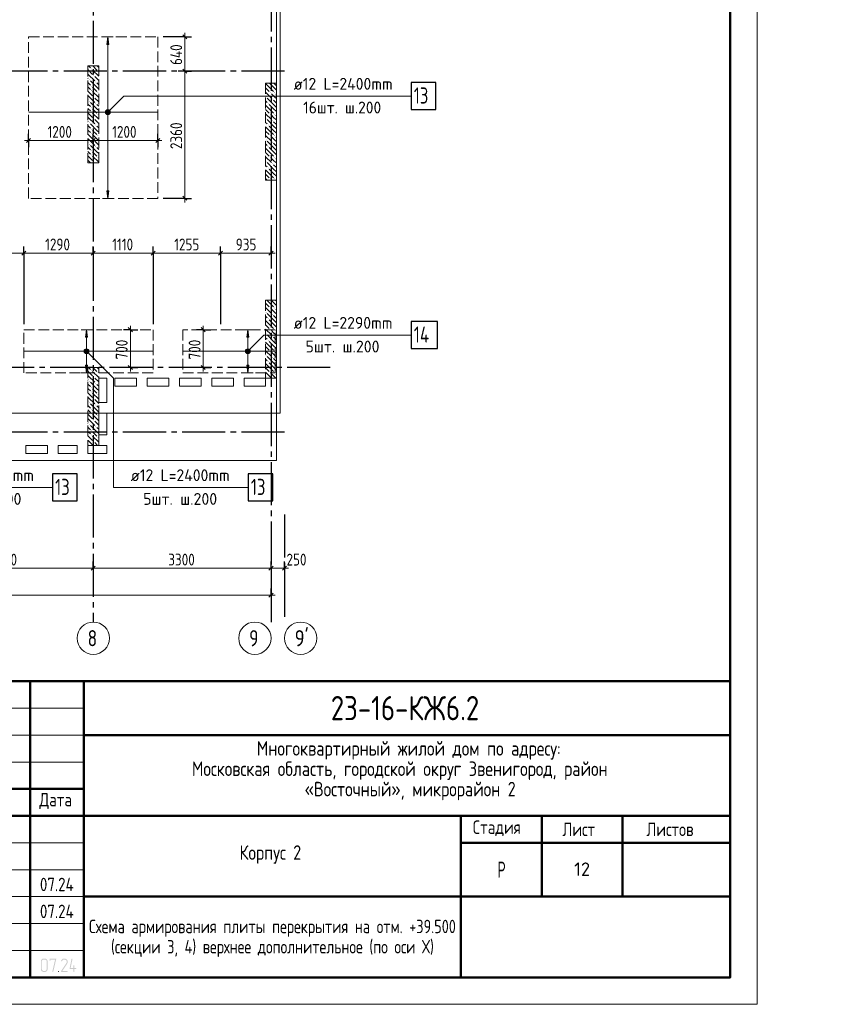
# Model space of a CAD drawing. Header units: millimetres. Extents: x 0 to 43617, y 0 to 59400.
# Tile 13 of 23: x 28308 to 43617, y 0 to 18288. Entities that reach past the tile are written whole.
import ezdxf

# ---------------------------------------------------------------- set-up
doc = ezdxf.new("R2010")
doc.units = ezdxf.units.MM
doc.linetypes.add('______2', pattern=[270, 200, -70])
doc.linetypes.add('______5', pattern=[1100, 800, -100, 100, -100])
for name, color, linetype, lineweight in [('Standard', 7, 'Continuous', 25), ('ДОП Верх по Х', 7, 'Continuous', 25), ('ЖБ Перекрытие верхний уровень', 7, 'Continuous', 35), ('ЖБ Пилон', 7, 'Continuous', 35), ('Оси', 40, '______5', 18), ('Позиционная метка номер позиции', 7, 'Continuous', 13), ('Примечания', 7, 'Continuous', 25)]:
    doc.layers.add(name, color=color, linetype=linetype, lineweight=lineweight)
doc.styles.add('GOST 2.304-81', font='txt')
doc.styles.add('ISOCPEUR', font='txt')

msp = doc.modelspace()

# ---------------------------------------------------------------- hatches: boundary and pattern name
at = {"layer": 'Standard', "linetype": 'Continuous', "lineweight": 25, "transparency": 33554687}
h = msp.add_hatch(color=7, dxfattribs=at)
h.paths.add_polyline_path([(28825, 655), (28825, 652), (28825, 649), (28825, 647), (28824, 644), (28824, 641), (28823, 639), (28822, 637), (28821, 634), (28820, 632), (28819, 630), (28818, 627), (28816, 625), (28815, 623), (28813, 621), (28812, 619), (28810, 617), (28808, 615), (28806, 613), (28804, 612), (28801, 610), (28799, 609), (28797, 607), (28795, 606), (28792, 605), (28790, 604), (28788, 603), (28785, 603), (28782, 602), (28780, 602), (28777, 602), (28775, 601), (28772, 601), (28754, 601), (28751, 601), (28749, 602), (28746, 602), (28744, 602), (28742, 603), (28739, 603), (28737, 604), (28735, 605), (28732, 606), (28730, 607), (28728, 609), (28726, 610), (28723, 611), (28721, 613), (28719, 615), (28717, 617), (28715, 619), (28713, 621), (28711, 623), (28710, 625), (28708, 627), (28707, 629), (28706, 632), (28705, 634), (28704, 636), (28703, 639), (28702, 641), (28702, 644), (28701, 646), (28701, 649), (28701, 652), (28701, 655), (28701, 797), (28701, 799), (28701, 802), (28701, 805), (28702, 807), (28702, 810), (28703, 812), (28704, 814), (28705, 817), (28706, 819), (28707, 821), (28708, 823), (28709, 826), (28711, 828), (28713, 830), (28714, 832), (28716, 834), (28718, 836), (28720, 838), (28722, 839), (28724, 841), (28727, 842), (28729, 844), (28731, 845), (28733, 846), (28736, 847), (28738, 848), (28741, 848), (28743, 849), (28746, 849), (28749, 850), (28751, 850), (28754, 850), (28772, 850), (28775, 850), (28777, 850), (28780, 849), (28782, 849), (28785, 849), (28787, 848), (28790, 847), (28792, 846), (28794, 845), (28797, 844), (28799, 843), (28801, 841), (28803, 840), (28805, 838), (28807, 836), (28809, 834), (28811, 833), (28813, 830), (28815, 828), (28816, 826), (28818, 824), (28819, 822), (28820, 820), (28821, 817), (28822, 815), (28823, 812), (28824, 810), (28824, 807), (28825, 805), (28825, 802), (28825, 799), (28825, 797)], flags=16)
h.paths.add_polyline_path([(28808, 655), (28808, 797), (28808, 800), (28807, 804), (28806, 807), (28805, 810), (28804, 813), (28802, 816), (28800, 819), (28797, 822), (28794, 824), (28792, 826), (28789, 828), (28785, 830), (28782, 831), (28779, 832), (28775, 832), (28772, 832), (28754, 832), (28750, 832), (28747, 832), (28744, 831), (28740, 830), (28737, 828), (28734, 826), (28731, 824), (28729, 822), (28726, 819), (28724, 816), (28722, 814), (28721, 810), (28720, 807), (28719, 804), (28718, 800), (28718, 797), (28718, 655), (28718, 651), (28719, 648), (28720, 644), (28721, 641), (28723, 638), (28725, 635), (28727, 632), (28729, 630), (28732, 627), (28735, 625), (28738, 623), (28741, 622), (28744, 620), (28747, 620), (28751, 619), (28754, 619), (28772, 619), (28775, 619), (28779, 620), (28782, 620), (28785, 622), (28788, 623), (28791, 625), (28794, 627), (28797, 629), (28800, 632), (28802, 635), (28804, 637), (28805, 641), (28806, 644), (28807, 647), (28808, 651)])
for points in [[(28985, 839), (28932, 608), (28931, 607), (28931, 606), (28930, 605), (28928, 603), (28923, 601), (28921, 601), (28920, 602), (28918, 602), (28917, 603), (28916, 604), (28915, 605), (28915, 605), (28915, 606), (28914, 607), (28914, 608), (28914, 609), (28914, 610), (28914, 612), (28965, 832), (28878, 832), (28878, 815), (28878, 814), (28878, 813), (28878, 812), (28878, 811), (28877, 810), (28877, 809), (28876, 809), (28876, 808), (28875, 807), (28873, 806), (28871, 806), (28869, 806), (28869, 806), (28868, 806), (28868, 806), (28867, 806), (28866, 807), (28865, 807), (28864, 807), (28863, 808), (28863, 808), (28862, 809), (28862, 810), (28861, 811), (28861, 812), (28861, 813), (28861, 814), (28861, 815), (28861, 841), (28861, 842), (28861, 843), (28861, 844), (28861, 845), (28861, 846), (28862, 847), (28862, 847), (28863, 848), (28863, 848), (28864, 849), (28865, 849), (28866, 849), (28866, 850), (28867, 850), (28868, 850), (28870, 850), (28976, 850), (28978, 850), (28980, 849), (28982, 849), (28983, 848), (28984, 847), (28985, 845), (28985, 844), (28985, 842)], [(29189, 601), (29083, 601), (29081, 601), (29080, 602), (29078, 603), (29076, 604), (29075, 606), (29075, 607), (29074, 609), (29074, 611), (29074, 612), (29074, 613), (29075, 614), (29075, 615), (29173, 763), (29177, 770), (29179, 776), (29180, 779), (29181, 782), (29181, 786), (29181, 789), (29181, 791), (29181, 793), (29181, 795), (29180, 798), (29180, 800), (29179, 802), (29179, 804), (29178, 806), (29177, 807), (29176, 809), (29175, 811), (29173, 813), (29172, 814), (29170, 816), (29169, 818), (29167, 819), (29165, 821), (29163, 822), (29162, 823), (29160, 824), (29158, 826), (29156, 827), (29154, 828), (29152, 828), (29150, 829), (29147, 830), (29145, 831), (29143, 831), (29141, 831), (29139, 832), (29136, 832), (29134, 832), (29131, 832), (29128, 831), (29125, 831), (29122, 830), (29119, 829), (29117, 828), (29114, 827), (29111, 825), (29109, 823), (29106, 821), (29104, 819), (29102, 816), (29099, 813), (29098, 809), (29096, 806), (29094, 802), (29094, 800), (29093, 799), (29092, 798), (29091, 798), (29090, 797), (29089, 797), (29088, 796), (29086, 796), (29084, 796), (29083, 797), (29081, 797), (29080, 798), (29079, 799), (29078, 800), (29078, 800), (29078, 801), (29077, 802), (29077, 803), (29077, 804), (29077, 805), (29077, 808), (29078, 811), (29079, 813), (29080, 816), (29082, 818), (29083, 820), (29084, 823), (29085, 825), (29087, 827), (29088, 829), (29090, 831), (29092, 832), (29093, 834), (29095, 836), (29097, 837), (29099, 839), (29101, 840), (29104, 843), (29108, 845), (29112, 846), (29116, 848), (29120, 849), (29124, 849), (29129, 850), (29133, 850), (29136, 850), (29139, 850), (29143, 849), (29146, 849), (29149, 848), (29151, 848), (29154, 847), (29157, 846), (29160, 845), (29163, 843), (29166, 842), (29168, 840), (29171, 839), (29174, 837), (29176, 835), (29179, 833), (29181, 830), (29184, 828), (29186, 826), (29188, 823), (29190, 820), (29191, 818), (29193, 815), (29194, 813), (29196, 810), (29197, 807), (29198, 804), (29198, 801), (29199, 798), (29199, 795), (29200, 792), (29200, 789), (29200, 784), (29199, 780), (29198, 776), (29197, 772), (29196, 770), (29195, 767), (29195, 765), (29193, 763), (29192, 760), (29191, 758), (29189, 755), (29188, 753), (29099, 619), (29189, 619), (29191, 619), (29192, 618), (29194, 618), (29195, 616), (29196, 615), (29197, 613), (29198, 612), (29198, 610), (29198, 609), (29197, 607), (29197, 606), (29195, 604), (29195, 603), (29194, 603), (29194, 602), (29193, 602), (29192, 602), (29191, 601), (29190, 601)], [(29322, 672), (29349, 672), (29351, 672), (29352, 672), (29354, 671), (29355, 670), (29357, 668), (29357, 667), (29358, 665), (29358, 663), (29358, 662), (29358, 660), (29357, 659), (29356, 657), (29355, 657), (29355, 656), (29354, 656), (29353, 655), (29352, 655), (29351, 655), (29350, 655), (29349, 655), (29322, 655), (29322, 610), (29322, 609), (29322, 608), (29322, 607), (29322, 606), (29321, 605), (29321, 605), (29321, 604), (29320, 603), (29319, 602), (29317, 602), (29316, 601), (29314, 601), (29313, 601), (29312, 601), (29312, 602), (29311, 602), (29310, 602), (29309, 602), (29308, 603), (29307, 603), (29307, 604), (29306, 605), (29306, 605), (29305, 606), (29305, 607), (29305, 608), (29305, 609), (29305, 610), (29305, 655), (29243, 655), (29241, 655), (29239, 655), (29237, 656), (29236, 657), (29235, 658), (29234, 660), (29234, 661), (29234, 663), (29234, 665), (29269, 843), (29270, 845), (29270, 846), (29271, 847), (29272, 848), (29278, 850), (29280, 850), (29281, 849), (29283, 849), (29284, 848), (29285, 847), (29285, 846), (29286, 846), (29286, 845), (29287, 844), (29287, 843), (29287, 842), (29287, 841), (29287, 839), (29253, 672), (29305, 672), (29305, 717), (29305, 718), (29305, 720), (29306, 721), (29307, 723), (29308, 724), (29309, 724), (29310, 725), (29310, 725), (29311, 725), (29312, 726), (29313, 726), (29314, 726), (29315, 726), (29317, 725), (29318, 725), (29320, 723), (29320, 723), (29321, 722), (29321, 721), (29322, 721), (29322, 720), (29322, 719), (29322, 718), (29322, 717)], [(29029, 619), (29031, 619), (29033, 618), (29034, 618), (29035, 616), (29037, 615), (29037, 613), (29038, 612), (29038, 610), (29038, 609), (29038, 607), (29037, 606), (29036, 604), (29035, 603), (29035, 603), (29034, 602), (29033, 602), (29032, 602), (29031, 601), (29030, 601), (29029, 601), (29027, 601), (29026, 602), (29024, 603), (29023, 604), (29022, 605), (29021, 607), (29020, 608), (29020, 610), (29020, 611), (29021, 613), (29022, 614), (29023, 616), (29023, 616), (29024, 617), (29024, 618), (29025, 618), (29026, 619), (29027, 619), (29028, 619)]]:
    msp.add_hatch(color=7, dxfattribs=at).paths.add_polyline_path(points, flags=16)
at = {"layer": 'ДОП Верх по Х', "linetype": 'Continuous', "lineweight": 13, "transparency": 33554687}
for points in [[(29963, 17830), (29943, 17970), (29923, 17830)], [(29905, 16570), (29980, 16570), (29975, 16589)], [(29905, 16570), (29975, 16589), (29911, 16589)], [(29911, 16551), (29980, 16570), (29905, 16570)], [(29911, 16589), (29975, 16589), (29962, 16602)], [(29911, 16589), (29962, 16602), (29924, 16602)], [(29911, 16551), (29975, 16551), (29980, 16570)], [(29924, 16538), (29975, 16551), (29911, 16551)], [(29924, 16602), (29962, 16602), (29943, 16608)], [(29924, 16538), (29962, 16538), (29975, 16551)], [(29962, 16538), (29924, 16538), (29943, 16533)], [(29569, 12390), (29549, 12530), (29529, 12390)], [(32563, 12390), (32543, 12530), (32523, 12390)], [(29512, 12130), (29587, 12130), (29581, 12149)], [(29512, 12130), (29581, 12149), (29517, 12149)], [(29517, 12111), (29587, 12130), (29512, 12130)], [(29517, 12149), (29581, 12149), (29568, 12162)], [(29517, 12149), (29568, 12162), (29530, 12162)], [(29517, 12111), (29581, 12111), (29587, 12130)], [(29530, 12098), (29581, 12111), (29517, 12111)], [(29530, 12162), (29568, 12162), (29549, 12168)], [(29530, 12098), (29568, 12098), (29581, 12111)], [(29568, 12098), (29530, 12098), (29549, 12093)], [(32505, 12130), (32580, 12130), (32575, 12149)], [(32505, 12130), (32575, 12149), (32511, 12149)], [(32511, 12111), (32580, 12130), (32505, 12130)], [(32511, 12149), (32575, 12149), (32562, 12162)], [(32511, 12149), (32562, 12162), (32524, 12162)], [(32511, 12111), (32575, 12111), (32580, 12130)], [(32524, 12098), (32575, 12111), (32511, 12111)], [(32524, 12162), (32562, 12162), (32543, 12168)], [(32524, 12098), (32562, 12098), (32575, 12111)], [(32562, 12098), (32524, 12098), (32543, 12093)]]:
    msp.add_hatch(color=7, dxfattribs=at).paths.add_polyline_path(points)
for points in [[(29963, 15110), (29943, 14970), (29923, 15110)], [(29569, 11870), (29549, 11730), (29529, 11870)], [(32563, 11870), (32543, 11730), (32523, 11870)]]:
    msp.add_hatch(color=7, dxfattribs=at).paths.add_polyline_path(points, flags=16)
at = {"layer": 'ЖБ Пилон', "linetype": 'Continuous', "lineweight": 18, "transparency": 33554687}
for points in [[(29634, 17373), (29641, 17380), (29647, 17373), (29641, 17367)], [(29674, 17253), (29681, 17260), (29687, 17253), (29681, 17247)], [(29754, 17333), (29761, 17340), (29767, 17333), (29761, 17327)], [(29594, 17173), (29601, 17180), (29607, 17173), (29601, 17167)], [(29634, 17053), (29641, 17060), (29647, 17053), (29641, 17047)], [(29714, 17133), (29721, 17140), (29727, 17133), (29721, 17127)], [(29634, 16973), (29641, 16980), (29647, 16973), (29641, 16967)], [(29674, 16853), (29681, 16860), (29687, 16853), (29681, 16847)], [(29754, 16933), (29761, 16940), (29767, 16933), (29761, 16927)], [(32874, 16853), (32881, 16860), (32887, 16853), (32881, 16847)], [(32954, 16933), (32961, 16940), (32967, 16933), (32961, 16927)], [(33034, 16933), (33041, 16940), (33047, 16933), (33041, 16927)], [(29594, 16773), (29601, 16780), (29607, 16773), (29601, 16767)], [(29634, 16653), (29641, 16660), (29647, 16653), (29641, 16647)], [(29714, 16733), (29721, 16740), (29727, 16733), (29721, 16727)], [(32914, 16733), (32921, 16740), (32927, 16733), (32921, 16727)], [(32994, 16813), (33001, 16820), (33007, 16813), (33001, 16807)], [(29634, 16573), (29641, 16580), (29647, 16573), (29641, 16567)], [(29674, 16453), (29681, 16460), (29687, 16453), (29681, 16447)], [(29754, 16533), (29761, 16540), (29767, 16533), (29761, 16527)], [(32874, 16453), (32881, 16460), (32887, 16453), (32881, 16447)], [(32954, 16533), (32961, 16540), (32967, 16533), (32961, 16527)], [(33034, 16533), (33041, 16540), (33047, 16533), (33041, 16527)], [(29594, 16373), (29601, 16380), (29607, 16373), (29601, 16367)], [(29714, 16333), (29721, 16340), (29727, 16333), (29721, 16327)], [(32914, 16333), (32921, 16340), (32927, 16333), (32921, 16327)], [(32994, 16413), (33001, 16420), (33007, 16413), (33001, 16407)], [(29634, 16253), (29641, 16260), (29647, 16253), (29641, 16247)], [(29634, 16173), (29641, 16180), (29647, 16173), (29641, 16167)], [(29754, 16133), (29761, 16140), (29767, 16133), (29761, 16127)], [(32954, 16133), (32961, 16140), (32967, 16133), (32961, 16127)], [(33034, 16133), (33041, 16140), (33047, 16133), (33041, 16127)], [(29594, 15973), (29601, 15980), (29607, 15973), (29601, 15967)], [(29674, 16053), (29681, 16060), (29687, 16053), (29681, 16047)], [(29714, 15933), (29721, 15940), (29727, 15933), (29721, 15927)], [(32874, 16053), (32881, 16060), (32887, 16053), (32881, 16047)], [(32914, 15933), (32921, 15940), (32927, 15933), (32921, 15927)], [(32994, 16013), (33001, 16020), (33007, 16013), (33001, 16007)], [(29634, 15853), (29641, 15860), (29647, 15853), (29641, 15847)], [(29634, 15773), (29641, 15780), (29647, 15773), (29641, 15767)], [(29754, 15733), (29761, 15740), (29767, 15733), (29761, 15727)], [(32954, 15733), (32961, 15740), (32967, 15733), (32961, 15727)], [(33034, 15733), (33041, 15740), (33047, 15733), (33041, 15727)], [(29674, 15653), (29681, 15660), (29687, 15653), (29681, 15647)], [(32874, 15653), (32881, 15660), (32887, 15653), (32881, 15647)], [(32994, 15613), (33001, 15620), (33007, 15613), (33001, 15607)], [(32914, 15533), (32921, 15540), (32927, 15533), (32921, 15527)], [(32954, 15333), (32961, 15340), (32967, 15333), (32961, 15327)], [(33034, 15333), (33041, 15340), (33047, 15333), (33041, 15327)], [(32874, 12853), (32881, 12860), (32887, 12853), (32881, 12847)], [(32954, 12933), (32961, 12940), (32967, 12933), (32961, 12927)], [(32994, 12813), (33001, 12820), (33007, 12813), (33001, 12807)], [(33034, 12933), (33041, 12940), (33047, 12933), (33041, 12927)], [(32914, 12733), (32921, 12740), (32927, 12733), (32921, 12727)], [(32874, 12453), (32881, 12460), (32887, 12453), (32881, 12447)], [(32954, 12533), (32961, 12540), (32967, 12533), (32961, 12527)], [(33034, 12533), (33041, 12540), (33047, 12533), (33041, 12527)], [(32914, 12333), (32921, 12340), (32927, 12333), (32921, 12327)], [(32994, 12413), (33001, 12420), (33007, 12413), (33001, 12407)], [(32954, 12133), (32961, 12140), (32967, 12133), (32961, 12127)], [(33034, 12133), (33041, 12140), (33047, 12133), (33041, 12127)], [(32874, 12053), (32881, 12060), (32887, 12053), (32881, 12047)], [(32914, 11933), (32921, 11940), (32927, 11933), (32921, 11927)], [(32994, 12013), (33001, 12020), (33007, 12013), (33001, 12007)], [(29634, 11773), (29641, 11780), (29647, 11773), (29641, 11767)], [(29754, 11733), (29761, 11740), (29767, 11733), (29761, 11727)], [(32954, 11733), (32961, 11740), (32967, 11733), (32961, 11727)], [(33034, 11733), (33041, 11740), (33047, 11733), (33041, 11727)], [(29594, 11573), (29601, 11580), (29607, 11573), (29601, 11567)], [(29674, 11653), (29681, 11660), (29687, 11653), (29681, 11647)], [(29714, 11533), (29721, 11540), (29727, 11533), (29721, 11527)], [(32874, 11653), (32881, 11660), (32887, 11653), (32881, 11647)], [(29634, 11453), (29641, 11460), (29647, 11453), (29641, 11447)], [(29634, 11373), (29641, 11380), (29647, 11373), (29641, 11367)], [(29754, 11333), (29761, 11340), (29767, 11333), (29761, 11327)], [(29594, 11173), (29601, 11180), (29607, 11173), (29601, 11167)], [(29674, 11253), (29681, 11260), (29687, 11253), (29681, 11247)], [(29634, 11053), (29641, 11060), (29647, 11053), (29641, 11047)], [(29634, 10973), (29641, 10980), (29647, 10973), (29641, 10967)], [(29714, 11133), (29721, 11140), (29727, 11133), (29721, 11127)], [(29674, 10853), (29681, 10860), (29687, 10853), (29681, 10847)], [(29754, 10933), (29761, 10940), (29767, 10933), (29761, 10927)], [(29594, 10773), (29601, 10780), (29607, 10773), (29601, 10767)], [(29634, 10653), (29641, 10660), (29647, 10653), (29641, 10647)], [(29714, 10733), (29721, 10740), (29727, 10733), (29721, 10727)], [(29634, 10573), (29641, 10580), (29647, 10573), (29641, 10567)], [(29674, 10453), (29681, 10460), (29687, 10453), (29681, 10447)], [(29754, 10533), (29761, 10540), (29767, 10533), (29761, 10527)]]:
    msp.add_hatch(color=7, dxfattribs=at).paths.add_polyline_path(points, flags=16)
at = {"layer": 'Позиционная метка номер позиции', "linetype": 'Continuous', "lineweight": 13, "transparency": 33554687}
for points in [[(29900, 16581), (29975, 16538), (29911, 16602)], [(29900, 16559), (29954, 16527), (29900, 16581)], [(29900, 16581), (29954, 16527), (29975, 16538)], [(29932, 16527), (29900, 16559), (29911, 16538)], [(29900, 16559), (29932, 16527), (29954, 16527)], [(29911, 16602), (29986, 16559), (29932, 16613)], [(29911, 16602), (29975, 16538), (29986, 16559)], [(29932, 16613), (29986, 16559), (29986, 16581)], [(29932, 16613), (29986, 16581), (29954, 16613)], [(29954, 16613), (29986, 16581), (29975, 16602)], [(29506, 12141), (29538, 12173), (29517, 12162)], [(29538, 12173), (29506, 12141), (29506, 12119)], [(29538, 12173), (29506, 12119), (29561, 12173)], [(29561, 12173), (29506, 12119), (29517, 12098)], [(29561, 12173), (29517, 12098), (29581, 12162)], [(29581, 12162), (29517, 12098), (29538, 12087)], [(29581, 12162), (29538, 12087), (29592, 12141)], [(29592, 12141), (29538, 12087), (29561, 12087)], [(29592, 12141), (29561, 12087), (29592, 12119)], [(29592, 12119), (29561, 12087), (29581, 12098)], [(32500, 12141), (32575, 12098), (32511, 12162)], [(32500, 12119), (32554, 12087), (32500, 12141)], [(32500, 12141), (32554, 12087), (32575, 12098)], [(32532, 12087), (32500, 12119), (32511, 12098)], [(32500, 12119), (32532, 12087), (32554, 12087)], [(32511, 12162), (32586, 12119), (32532, 12173)], [(32511, 12162), (32575, 12098), (32586, 12119)], [(32532, 12173), (32586, 12119), (32586, 12141)], [(32532, 12173), (32586, 12141), (32554, 12173)], [(32554, 12173), (32586, 12141), (32575, 12162)]]:
    msp.add_hatch(color=7, dxfattribs=at).paths.add_polyline_path(points)

# ---------------------------------------------------------------- linework, layer by layer
at = {"layer": 'Standard', "color": 251, "linetype": 'Continuous', "lineweight": -3, "true_color": 0x656565, "transparency": 33554687}
for p, q in [((31374, 17970), (30974, 17970)), ((31374, 17970), (31249, 17970)), ((31374, 17970), (31499, 17970)), ((31374, 17330), (31249, 17330)), ((31374, 17330), (31499, 17330)), ((31374, 17330), (31374, 17330)), ((28474, 16044), (28474, 16169)), ((29674, 16044), (29674, 16169)), ((30874, 16044), (30874, 16169)), ((28474, 16044), (28474, 15919)), ((28474, 16044), (28474, 16044)), ((29674, 16044), (29674, 15919)), ((29674, 16044), (29674, 16044)), ((30874, 16044), (30874, 15919)), ((30874, 16044), (30874, 16044)), ((31374, 14970), (30974, 14970)), ((31374, 14970), (31249, 14970)), ((31374, 14970), (31499, 14970)), ((28384, 13953), (28384, 14078)), ((28384, 13953), (28384, 13828)), ((28384, 13953), (28384, 12630)), ((29674, 13953), (29674, 14078)), ((29674, 13953), (29674, 13828)), ((29674, 13953), (29674, 13937)), ((30784, 13953), (30784, 14078)), ((30784, 13953), (30784, 13828)), ((30784, 13953), (30784, 12630)), ((32037, 13953), (32037, 14078)), ((32037, 13953), (32037, 13828)), ((32037, 13953), (32037, 12630)), ((32974, 13953), (32974, 14078)), ((32974, 13953), (32974, 13828)), ((32974, 13953), (32974, 13953)), ((30362, 12530), (30237, 12530)), ((30362, 12530), (30487, 12530)), ((31715, 12530), (31590, 12530)), ((31715, 12530), (31840, 12530)), ((30362, 11830), (30237, 11830)), ((30362, 11830), (30487, 11830)), ((30362, 11830), (30504, 11830)), ((31715, 11830), (31590, 11830)), ((31715, 11830), (31840, 11830)), ((31715, 11830), (31857, 11830)), ((29674, 8100), (29674, 8225)), ((29674, 8100), (29674, 7975)), ((29674, 8100), (29674, 7648)), ((32974, 8100), (32974, 8225)), ((32974, 8100), (32974, 7975)), ((32974, 8100), (32974, 7648)), ((33224, 8100), (33224, 8225)), ((33224, 8100), (33224, 7975)), ((33224, 8100), (33224, 7648)), ((32974, 7600), (32974, 7725)), ((32974, 7600), (32974, 7475)), ((32974, 7600), (32974, 7600))]:
    msp.add_line(p, q, dxfattribs=at)
at = {"layer": 'Standard', "color": 7, "linetype": 'Continuous', "lineweight": 25, "transparency": 33554687}
for p, q in [((31336, 18008), (31411, 17933)), ((31336, 17368), (31411, 17293)), ((28436, 16006), (28511, 16081)), ((29636, 16006), (29711, 16081)), ((30836, 16006), (30911, 16081)), ((31336, 15008), (31411, 14933)), ((28346, 13916), (28421, 13991)), ((29636, 13916), (29711, 13991)), ((30746, 13916), (30821, 13991)), ((31999, 13916), (32074, 13991)), ((32936, 13916), (33011, 13991)), ((30324, 12568), (30399, 12493)), ((31677, 12568), (31752, 12493)), ((30324, 11868), (30399, 11793)), ((31677, 11868), (31752, 11793)), ((29636, 8063), (29711, 8138)), ((32936, 8063), (33011, 8138)), ((33186, 8063), (33261, 8138)), ((33011, 7638), (32936, 7563)), ((41500, 500), (41500, 6000)), ((23000, 500), (41500, 500)), ((23000, 500), (41500, 500)), ((23000, 500), (41500, 500))]:
    msp.add_line(p, q, dxfattribs=at)
at = {"layer": 'Standard', "color": 7, "linetype": 'Continuous', "lineweight": 13, "transparency": 33554687}
for p, q in [((31374, 17970), (31374, 18045)), ((31374, 17330), (31374, 14970)), ((28474, 16044), (28399, 16044)), ((28474, 16044), (29674, 16044)), ((29674, 16044), (30874, 16044)), ((30874, 16044), (30949, 16044)), ((31374, 14970), (31374, 14895)), ((27664, 13953), (28384, 13953)), ((28384, 13953), (29674, 13953)), ((29674, 13953), (30784, 13953)), ((30784, 13953), (32037, 13953)), ((32037, 13953), (32974, 13953)), ((32974, 13953), (33049, 13953)), ((30362, 12530), (30362, 12605)), ((31715, 12530), (31715, 12605)), ((30362, 11830), (30362, 11755)), ((31715, 11830), (31715, 11755)), ((26374, 8100), (29674, 8100)), ((29674, 8100), (32974, 8100)), ((32974, 8100), (33224, 8100)), ((33224, 8100), (33299, 8100)), ((32974, 7600), (7924, 7600)), ((32974, 7600), (33049, 7600)), ((23000, 5500), (29500, 5500)), ((23000, 5000), (29500, 5000)), ((23000, 4500), (29500, 4500)), ((23000, 3000), (29500, 3000)), ((23000, 2500), (29500, 2500)), ((23000, 2500), (29500, 2500)), ((23000, 2000), (29500, 2000)), ((23000, 2000), (29500, 2000)), ((23000, 1500), (29500, 1500)), ((23000, 1000), (29500, 1000))]:
    msp.add_line(p, q, dxfattribs=at)
at = {"layer": 'Standard', "color": 7, "linetype": 'Continuous', "lineweight": 50, "transparency": 33554687}
for p, q in [((23000, 6000), (41500, 6000)), ((28500, 500), (28500, 6000)), ((29500, 500), (29500, 6000)), ((29500, 5000), (41500, 5000)), ((23000, 4000), (29500, 4000)), ((23000, 4000), (29500, 4000)), ((23000, 3500), (29500, 3500)), ((23000, 3500), (29500, 3500)), ((29500, 3500), (41500, 3500)), ((36500, 2000), (36500, 3500)), ((38000, 2000), (38000, 3500)), ((39500, 2000), (39500, 3500)), ((36500, 3000), (41500, 3000)), ((29500, 2000), (41500, 2000)), ((36500, 500), (36500, 2000)), ((36500, 500), (36500, 2000))]:
    msp.add_line(p, q, dxfattribs=at)
at = {"layer": 'Standard', "color": 7, "linetype": 'Continuous', "lineweight": 13, "transparency": 33554687}
msp.add_lwpolyline([(0, 0), (42000, 0), (42000, 59400), (0, 59400), (0, 0)], close=True, dxfattribs=at)
at = {"layer": 'Standard', "color": 7, "linetype": 'Continuous', "lineweight": 50, "transparency": 33554687}
msp.add_lwpolyline([(2000, 58900), (41500, 58900), (41500, 500), (2000, 500), (2000, 58900)], close=True, dxfattribs=at)
at = {"layer": 'Standard', "color": 254, "linetype": 'Continuous', "lineweight": 18, "true_color": 0xc4c4ff, "transparency": 33554687}
msp.add_lwpolyline([(8274, 10980), (33143, 10980), (33143, 57289), (8274, 57289), (8274, 10980)], dxfattribs=at)
at = {"layer": 'Standard', "color": 7, "linetype": 'Continuous', "lineweight": 13, "transparency": 33554687}
for points in [[(31374, 17970), (31374, 17491), (31374, 17491), (31374, 17330)], [(30362, 12530), (30362, 12025), (30362, 12025), (30362, 11830)], [(31715, 12530), (31715, 12046), (31715, 12046), (31715, 11830)]]:
    msp.add_lwpolyline(points, dxfattribs=at)
at = {"layer": 'Standard', "color": 251, "linetype": 'Continuous', "lineweight": -3, "true_color": 0x656565, "transparency": 33554687}
for points in [[(30362, 12530), (30489, 12530), (30489, 12530), (30504, 12530)], [(31715, 12530), (31825, 12530), (31825, 12530), (31857, 12530)]]:
    msp.add_lwpolyline(points, dxfattribs=at)
at = {"layer": 'ДОП Верх по Х', "color": 251, "linetype": 'Continuous', "lineweight": 13, "true_color": 0x494949, "transparency": 33554687}
for p, q in [((29943, 17970), (29843, 17970)), ((29943, 17970), (29923, 17830)), ((29963, 17830), (29943, 17970)), ((29943, 17970), (30043, 17970)), ((29943, 17970), (29943, 17970)), ((29923, 17830), (29963, 17830)), ((29943, 16600), (29943, 17830)), ((29905, 16570), (29905, 16570)), ((29943, 15110), (29943, 16540)), ((29980, 16570), (29980, 16570)), ((29943, 14970), (29923, 15110)), ((29923, 15110), (29963, 15110)), ((29963, 15110), (29943, 14970)), ((29943, 14970), (29843, 14970)), ((29943, 14970), (30043, 14970)), ((29943, 14970), (29943, 14970)), ((29549, 12530), (29449, 12530)), ((29549, 12530), (29529, 12390)), ((29569, 12390), (29549, 12530)), ((29549, 12530), (29649, 12530)), ((29549, 12530), (29549, 12530)), ((32543, 12530), (32443, 12530)), ((32543, 12530), (32523, 12390)), ((32563, 12390), (32543, 12530)), ((32543, 12530), (32643, 12530)), ((32543, 12530), (32543, 12530)), ((29529, 12390), (29569, 12390)), ((29549, 12160), (29549, 12390)), ((32523, 12390), (32563, 12390)), ((32543, 12160), (32543, 12390)), ((29512, 12130), (29512, 12130)), ((29549, 11870), (29549, 12100)), ((29587, 12130), (29587, 12130)), ((32505, 12130), (32505, 12130)), ((32543, 11870), (32543, 12100)), ((32580, 12130), (32580, 12130)), ((29549, 11730), (29449, 11730)), ((29549, 11730), (29529, 11870)), ((29529, 11870), (29569, 11870)), ((29569, 11870), (29549, 11730)), ((29549, 11730), (29649, 11730)), ((29549, 11730), (29549, 11730)), ((32543, 11730), (32443, 11730)), ((32543, 11730), (32523, 11870)), ((32523, 11870), (32563, 11870)), ((32563, 11870), (32543, 11730)), ((32543, 11730), (32643, 11730)), ((32543, 11730), (32543, 11730))]:
    msp.add_line(p, q, dxfattribs=at)
at = {"layer": 'ДОП Верх по Х', "color": 7, "linetype": 'Continuous', "lineweight": 13, "transparency": 33554687}
for p, q in [((33374, 16870), (35482, 16870)), ((33374, 12430), (35460, 12430)), ((26715, 9600), (28823, 9600)), ((30349, 9600), (32457, 9600))]:
    msp.add_line(p, q, dxfattribs=at)
at = {"layer": 'ДОП Верх по Х', "color": 7, "linetype": 'Continuous', "lineweight": 18, "transparency": 33554687}
for p, q in [((28480, 16570), (30868, 16570)), ((30778, 12130), (28390, 12130)), ((31343, 12130), (33043, 12130))]:
    msp.add_line(p, q, dxfattribs=at)
at = {"layer": 'ДОП Верх по Х', "color": 7, "linetype": 'Continuous', "lineweight": 25, "transparency": 33554687}
for points in [[(35574, 16620), (36034, 16620), (36034, 17120), (35574, 17120), (35574, 16620)], [(35574, 12180), (36064, 12180), (36064, 12680), (35574, 12680), (35574, 12180)], [(28915, 9350), (29375, 9350), (29375, 9850), (28915, 9850), (28915, 9350)], [(32549, 9350), (33009, 9350), (33009, 9850), (32549, 9850), (32549, 9350)]]:
    msp.add_lwpolyline(points, dxfattribs=at)
at = {"layer": 'ДОП Верх по Х', "color": 251, "linetype": 'Continuous', "lineweight": 13, "true_color": 0x494949, "transparency": 33554687}
for centre in [(29943, 16570), (29549, 12130), (32543, 12130)]:
    msp.add_circle(centre, 37.5, dxfattribs=at)
at = {"layer": 'ЖБ Перекрытие верхний уровень', "color": 7, "linetype": 'Continuous', "lineweight": 18, "transparency": 33554687}
for p, q in [((33074, 10100), (33074, 25060)), ((29774, 11180), (29774, 11630)), ((29774, 11630), (29924, 11630)), ((29924, 11630), (29924, 11180)), ((30074, 11630), (30474, 11630)), ((30074, 11480), (30074, 11630)), ((30474, 11630), (30474, 11480)), ((30674, 11630), (31074, 11630)), ((30674, 11480), (30674, 11630)), ((31074, 11630), (31074, 11480)), ((31274, 11630), (31674, 11630)), ((31274, 11480), (31274, 11630)), ((31674, 11630), (31674, 11480)), ((31874, 11630), (32274, 11630)), ((31874, 11480), (31874, 11630)), ((32274, 11630), (32274, 11480)), ((32474, 11630), (32874, 11630)), ((32474, 11480), (32474, 11630)), ((32874, 11630), (32874, 11480)), ((30474, 11480), (30074, 11480)), ((31074, 11480), (30674, 11480)), ((31674, 11480), (31274, 11480)), ((32274, 11480), (31874, 11480)), ((32874, 11480), (32474, 11480)), ((29924, 11180), (29774, 11180)), ((29774, 10980), (29924, 10980)), ((29774, 10580), (29774, 10980)), ((29924, 10980), (29924, 10580)), ((29924, 10580), (29774, 10580)), ((28424, 10230), (28424, 10380)), ((28424, 10380), (28824, 10380)), ((28824, 10380), (28824, 10230)), ((29024, 10230), (29024, 10380)), ((29024, 10380), (29374, 10380)), ((29374, 10380), (29374, 10230)), ((29574, 10230), (29574, 10380)), ((29574, 10380), (29924, 10380)), ((29924, 10380), (29924, 10230)), ((18094, 10100), (33074, 10100)), ((28824, 10230), (28424, 10230)), ((29374, 10230), (29024, 10230)), ((29924, 10230), (29574, 10230))]:
    msp.add_line(p, q, dxfattribs=at)
at = {"layer": 'ЖБ Пилон', "color": 253, "linetype": '______2', "lineweight": 13, "true_color": 0xa0a0a0, "transparency": 33554687}
for p, q in [((29574, 17430), (29574, 15630)), ((29774, 17430), (29574, 17430)), ((29774, 15630), (29774, 17430)), ((32874, 17110), (32874, 15310)), ((33074, 17110), (32874, 17110)), ((33074, 15310), (33074, 17110)), ((29574, 15630), (29774, 15630)), ((32874, 15310), (33074, 15310)), ((32874, 13080), (32874, 11630)), ((33074, 13080), (32874, 13080)), ((33074, 11630), (33074, 13080)), ((29574, 11830), (29574, 10380)), ((29774, 11830), (29574, 11830)), ((29774, 10380), (29774, 11830)), ((32874, 11630), (33074, 11630)), ((29574, 10380), (29774, 10380))]:
    msp.add_line(p, q, dxfattribs=at)
at = {"layer": 'ЖБ Пилон', "color": 9, "linetype": 'Continuous', "lineweight": 18, "true_color": 0xc7c7c7, "transparency": 33554687}
for p, q in [((29621, 17393), (29584, 17430)), ((29664, 17430), (29741, 17353)), ((29744, 17430), (29774, 17400)), ((29574, 17360), (29661, 17273)), ((29574, 17200), (29581, 17193)), ((29581, 17273), (29701, 17153)), ((29661, 17353), (29774, 17240)), ((29774, 17160), (29701, 17233)), ((29574, 17120), (29621, 17073)), ((29581, 17033), (29574, 17040)), ((29621, 16993), (29581, 17033)), ((29741, 17033), (29621, 17153)), ((29661, 17033), (29741, 16953)), ((29741, 17113), (29774, 17080)), ((29741, 17033), (29774, 17000)), ((32941, 17033), (32874, 17100)), ((32874, 17020), (32941, 16953)), ((32941, 17033), (33021, 16953)), ((32944, 17110), (33021, 17033)), ((33021, 17033), (33074, 16980)), ((33024, 17110), (33074, 17060)), ((29574, 16960), (29661, 16873)), ((29581, 16873), (29701, 16753)), ((29661, 16953), (29774, 16840)), ((29774, 16760), (29701, 16833)), ((32874, 16940), (32981, 16833)), ((33021, 16713), (32901, 16833)), ((33021, 16873), (32981, 16913)), ((33061, 16833), (33021, 16873)), ((33061, 16913), (33074, 16900)), ((29574, 16800), (29581, 16793)), ((29574, 16720), (29621, 16673)), ((29741, 16633), (29621, 16753)), ((29741, 16713), (29774, 16680)), ((32874, 16780), (32901, 16753)), ((32941, 16633), (32874, 16700)), ((32941, 16713), (33021, 16633)), ((33021, 16793), (33074, 16740)), ((33021, 16713), (33074, 16660)), ((29581, 16633), (29574, 16640)), ((29574, 16560), (29661, 16473)), ((29621, 16593), (29581, 16633)), ((29581, 16473), (29701, 16353)), ((29661, 16633), (29741, 16553)), ((29661, 16553), (29774, 16440)), ((29741, 16633), (29774, 16600)), ((32874, 16620), (32941, 16553)), ((32874, 16540), (32981, 16433)), ((32941, 16633), (33021, 16553)), ((33021, 16473), (32981, 16513)), ((33021, 16633), (33074, 16580)), ((33061, 16433), (33021, 16473)), ((33061, 16513), (33074, 16500)), ((29574, 16400), (29581, 16393)), ((29574, 16320), (29621, 16273)), ((29741, 16233), (29621, 16353)), ((29774, 16360), (29701, 16433)), ((29741, 16313), (29774, 16280)), ((32874, 16380), (32901, 16353)), ((32941, 16233), (32874, 16300)), ((33021, 16313), (32901, 16433)), ((32941, 16313), (33021, 16233)), ((33021, 16393), (33074, 16340)), ((33021, 16313), (33074, 16260)), ((29581, 16233), (29574, 16240)), ((29574, 16160), (29661, 16073)), ((29621, 16193), (29581, 16233)), ((29661, 16233), (29741, 16153)), ((29661, 16153), (29774, 16040)), ((29741, 16233), (29774, 16200)), ((32874, 16220), (32941, 16153)), ((32874, 16140), (32981, 16033)), ((32941, 16233), (33021, 16153)), ((33021, 16073), (32981, 16113)), ((33021, 16233), (33074, 16180)), ((33061, 16113), (33074, 16100)), ((29574, 16000), (29581, 15993)), ((29574, 15920), (29621, 15873)), ((29581, 16073), (29701, 15953)), ((29741, 15833), (29621, 15953)), ((29774, 15960), (29701, 16033)), ((29741, 15913), (29774, 15880)), ((32874, 15980), (32901, 15953)), ((33021, 15913), (32901, 16033)), ((32941, 15913), (33021, 15833)), ((33061, 16033), (33021, 16073)), ((33021, 15993), (33074, 15940)), ((33021, 15913), (33074, 15860)), ((29581, 15833), (29574, 15840)), ((29574, 15760), (29661, 15673)), ((29621, 15793), (29581, 15833)), ((29661, 15833), (29741, 15753)), ((29661, 15753), (29774, 15640)), ((29741, 15833), (29774, 15800)), ((32941, 15833), (32874, 15900)), ((32874, 15820), (32941, 15753)), ((32874, 15740), (32981, 15633)), ((32941, 15833), (33021, 15753)), ((33021, 15833), (33074, 15780)), ((29581, 15673), (29624, 15630)), ((29704, 15630), (29701, 15633)), ((32874, 15580), (32901, 15553)), ((33021, 15513), (32901, 15633)), ((33021, 15673), (32981, 15713)), ((33061, 15633), (33021, 15673)), ((33021, 15593), (33074, 15540)), ((33061, 15713), (33074, 15700)), ((32941, 15433), (32874, 15500)), ((32874, 15420), (32941, 15353)), ((32941, 15513), (33021, 15433)), ((32941, 15433), (33021, 15353)), ((33021, 15513), (33074, 15460)), ((33021, 15433), (33074, 15380)), ((32874, 15340), (32904, 15310)), ((32984, 15310), (32981, 15313)), ((33061, 15313), (33064, 15310)), ((32874, 13020), (32941, 12953)), ((32941, 13033), (32894, 13080)), ((32941, 13033), (33021, 12953)), ((32974, 13080), (33021, 13033)), ((33021, 13033), (33074, 12980)), ((33054, 13080), (33074, 13060)), ((32874, 12940), (32981, 12833)), ((33021, 12713), (32901, 12833)), ((33021, 12873), (32981, 12913)), ((33061, 12833), (33021, 12873)), ((33061, 12913), (33074, 12900)), ((32874, 12780), (32901, 12753)), ((32941, 12633), (32874, 12700)), ((32874, 12620), (32941, 12553)), ((32941, 12713), (33021, 12633)), ((32941, 12633), (33021, 12553)), ((33021, 12793), (33074, 12740)), ((33021, 12713), (33074, 12660)), ((33021, 12633), (33074, 12580)), ((32874, 12540), (32981, 12433)), ((33021, 12473), (32981, 12513)), ((33061, 12433), (33021, 12473)), ((33061, 12513), (33074, 12500)), ((32874, 12380), (32901, 12353)), ((32941, 12233), (32874, 12300)), ((33021, 12313), (32901, 12433)), ((32941, 12313), (33021, 12233)), ((33021, 12393), (33074, 12340)), ((33021, 12313), (33074, 12260)), ((32874, 12220), (32941, 12153)), ((32874, 12140), (32981, 12033)), ((32941, 12233), (33021, 12153)), ((33021, 12073), (32981, 12113)), ((33021, 12233), (33074, 12180)), ((33061, 12033), (33021, 12073)), ((33061, 12113), (33074, 12100)), ((32874, 11980), (32901, 11953)), ((32941, 11833), (32874, 11900)), ((33021, 11913), (32901, 12033)), ((32941, 11913), (33021, 11833)), ((33021, 11993), (33074, 11940)), ((33021, 11913), (33074, 11860)), ((29574, 11760), (29661, 11673)), ((29621, 11793), (29584, 11830)), ((29661, 11753), (29774, 11640)), ((29664, 11830), (29741, 11753)), ((29744, 11830), (29774, 11800)), ((32874, 11820), (32941, 11753)), ((32874, 11740), (32981, 11633)), ((32941, 11833), (33021, 11753)), ((33021, 11673), (32981, 11713)), ((33021, 11833), (33074, 11780)), ((33061, 11713), (33074, 11700)), ((29574, 11600), (29581, 11593)), ((29581, 11673), (29701, 11553)), ((29741, 11433), (29621, 11553)), ((29774, 11560), (29701, 11633)), ((32904, 11630), (32901, 11633)), ((33061, 11633), (33021, 11673)), ((29574, 11520), (29621, 11473)), ((29581, 11433), (29574, 11440)), ((29574, 11360), (29661, 11273)), ((29621, 11393), (29581, 11433)), ((29661, 11433), (29741, 11353)), ((29661, 11353), (29774, 11240)), ((29741, 11513), (29774, 11480)), ((29741, 11433), (29774, 11400)), ((29574, 11200), (29581, 11193)), ((29581, 11273), (29701, 11153)), ((29774, 11160), (29701, 11233)), ((29574, 11120), (29621, 11073)), ((29581, 11033), (29574, 11040)), ((29621, 10993), (29581, 11033)), ((29741, 11033), (29621, 11153)), ((29661, 11033), (29741, 10953)), ((29741, 11113), (29774, 11080)), ((29741, 11033), (29774, 11000)), ((29574, 10960), (29661, 10873)), ((29574, 10800), (29581, 10793)), ((29581, 10873), (29701, 10753)), ((29661, 10953), (29774, 10840)), ((29774, 10760), (29701, 10833)), ((29574, 10720), (29621, 10673)), ((29581, 10633), (29574, 10640)), ((29621, 10593), (29581, 10633)), ((29741, 10633), (29621, 10753)), ((29661, 10633), (29741, 10553)), ((29741, 10713), (29774, 10680)), ((29741, 10633), (29774, 10600)), ((29574, 10560), (29661, 10473)), ((29581, 10473), (29674, 10380)), ((29661, 10553), (29774, 10440)), ((29754, 10380), (29701, 10433)), ((29574, 10400), (29581, 10393))]:
    msp.add_line(p, q, dxfattribs=at)
at = {"layer": 'Оси', "color": 8, "linetype": '______5', "lineweight": -3, "transparency": 33554687}
for p, q in [((29674, 25969), (29674, 7100)), ((32974, 25469), (32974, 7100)), ((33224, 17330), (3600, 17330)), ((34074, 11830), (3600, 11830)), ((33224, 10630), (3600, 10630)), ((33224, 9100), (33224, 7100))]:
    msp.add_line(p, q, dxfattribs=at)
at = {"layer": 'Оси', "color": 7, "linetype": 'Continuous', "lineweight": 13, "transparency": 33554687}
for centre in [(29674, 6800), (32674, 6800), (33524, 6800)]:
    msp.add_circle(centre, 300, dxfattribs=at)
at = {"layer": 'Позиционная метка номер позиции', "color": 7, "linetype": 'Continuous', "lineweight": 13, "transparency": 33554687}
for p, q in [((29911, 16602), (29911, 16602)), ((29911, 16538), (29911, 16538)), ((29975, 16602), (29975, 16602)), ((29975, 16538), (29975, 16538)), ((29517, 12162), (29517, 12162)), ((29517, 12098), (29517, 12098)), ((29581, 12162), (29581, 12162)), ((29581, 12098), (29581, 12098)), ((32511, 12162), (32511, 12162)), ((32511, 12098), (32511, 12098)), ((32575, 12162), (32575, 12162)), ((32575, 12098), (32575, 12098))]:
    msp.add_line(p, q, dxfattribs=at)
for points in [[(29943, 16570), (30243, 16870), (35574, 16870)], [(32543, 12130), (32843, 12430), (35574, 12430)], [(25715, 12130), (25415, 11830), (25415, 9600), (28915, 9600)], [(29549, 12130), (30049, 11630), (30049, 9600), (32549, 9600)]]:
    msp.add_lwpolyline(points, dxfattribs=at)
for centre in [(29943, 16570), (29549, 12130), (32543, 12130)]:
    msp.add_circle(centre, 45, dxfattribs=at)
at = {"layer": 'Примечания', "color": 7, "linetype": '______2', "lineweight": 18, "transparency": 33554687}
for p, q in [((28474, 17970), (30874, 17970)), ((28474, 14970), (28474, 17970)), ((30874, 17970), (30874, 14970)), ((30874, 14970), (28474, 14970)), ((28384, 12530), (30784, 12530)), ((28384, 11730), (28384, 12530)), ((30784, 12530), (30784, 11730)), ((33049, 12530), (31337, 12530)), ((31337, 12530), (31337, 11730)), ((33049, 11730), (33049, 12530)), ((30784, 11730), (28384, 11730)), ((31337, 11730), (33049, 11730))]:
    msp.add_line(p, q, dxfattribs=at)

# ---------------------------------------------------------------- texts
at = {"layer": 'Standard', "color": 7, "linetype": 'Continuous', "lineweight": 25, "transparency": 33554687, "char_height": 220, "attachment_point": 7, "rotation": 90, "style": 'GOST 2.304-81'}
for s, insert, width in [('640', (31324, 17447), 531.97), ('2360', (31324, 15884), 657.05), ('700', (30312, 11977), 531.96), ('700', (31665, 11977), 531.96)]:
    msp.add_mtext(s, dxfattribs=dict(at, insert=insert, width=width))
at = {"layer": 'Standard', "color": 7, "linetype": 'Continuous', "lineweight": 25, "transparency": 33554687, "attachment_point": 7, "style": 'GOST 2.304-81'}
for s, insert, char_height, width in [('1200', (28824, 16094), 220, 625.74), ('1200', (30024, 16094), 220, 625.74), ('1290', (28779, 14003), 220, 625.74), ('1110', (30026, 14003), 220, 531.97), ('1255', (31176, 14003), 220, 594.59), ('935', (32318, 14003), 220, 500.81), ('3300', (27766, 8150), 220, 641.48), ('3300', (31066, 8150), 220, 641.48), ('250', (33261, 8150), 220, 516.38), ('Многоквартирный\\~жилой\\~дом\\~по\\~адресу:\\~', (32710, 4545), 270, 5717.08), ('Московская\\~область,\\~городской\\~округ\\~Звенигород,\\~район\\~', (31504, 4167), 270, 8136.21), ('«Восточный»,\\~микрорайон\\~2', (33597, 3789), 270, 3952.83), ('Подп.', (27431, 3614), 250, 764.53), ('Дата', (28673, 3625), 250, 782.23), ('Стадия', (36721, 3125), 250, 1031.12), ('Лист', (38384, 3125), 250, 782.23), ('Листов', (39943, 3125), 250, 1066.51), ('Корпус\\~2', (32388, 2610), 270, 1362.88), ('\\W0.77;Р', (37177, 2350), 300, 262.92), ('07.24', (28683, 2101), 250, 817.62), ('07.24', (28683, 1601), 250, 817.62)]:
    msp.add_mtext(s, dxfattribs=dict(at, insert=insert, char_height=char_height, width=width))
at = {"layer": 'Standard', "color": 7, "linetype": 'Continuous', "lineweight": 50, "transparency": 33554687, "insert": (34083, 5275), "char_height": 450, "width": 3070.53, "attachment_point": 7, "style": 'GOST 2.304-81'}
msp.add_mtext('23-16-КЖ6.2', dxfattribs=at)
at = {"layer": 'Standard', "color": 7, "linetype": 'Continuous', "lineweight": 13, "transparency": 33554687, "insert": (38750, 2510), "char_height": 250, "width": 393.75, "attachment_point": 5, "style": 'ISOCPEUR'}
msp.add_mtext('\\A1;{\\fISOCPEUR|i0|b0;\\H250.000000;\\W1.000000;\\C7;12}\\P', dxfattribs=at)
at = {"layer": 'Standard', "color": 7, "linetype": 'Continuous', "lineweight": 25, "transparency": 33554687, "insert": (33000, 1571), "char_height": 250, "width": 8254.17, "attachment_point": 2, "line_spacing_factor": 0.903614}
msp.add_mtext('\\A1;{\\fGOST 2.304-81|i0|b0;\\H250.000000;\\W0.952381;\\C7;Схема армирования плиты перекрытия на отм. +39.500}\\P{\\fGOST 2.304-81|i0|b0;\\H250.000000;\\W0.952381;\\C7;(секции 3, 4) верхнее дополнительное (по оси Х)}\\P', dxfattribs=at)
at = {"layer": 'ДОП Верх по Х', "color": 7, "linetype": 'Continuous', "lineweight": 13, "transparency": 33554687, "attachment_point": 7, "style": 'ISOCPEUR'}
for s, insert, char_height, width in [('\\W0.96;ø12 L=2400mm ', (33394, 16987), 220, 2172.6), ('\\W0.75;13', (35624, 16730), 300, 472.29), ('\\W0.95;16шт. ш.200 ', (33570, 16547), 220, 1819.89), ('\\W0.96;ø12 L=2290mm ', (33394, 12547), 220, 2150.52), ('\\W0.76;14', (35624, 12290), 300, 504.57), ('\\W0.97;5шт. ш.200 ', (33614, 12107), 220, 1712.32), ('\\W0.96;ø12 L=2400mm ', (26735, 9717), 220, 2172.61), ('\\W0.96;ø12 L=2400mm ', (30369, 9717), 220, 2172.6), ('\\W0.75;13', (28965, 9460), 300, 472.28), ('\\W0.75;13', (32599, 9460), 300, 472.28), ('\\W0.97;5шт. ш.200 ', (26966, 9277), 220, 1712.34), ('\\W0.97;5шт. ш.200 ', (30600, 9277), 220, 1712.32)]:
    msp.add_mtext(s, dxfattribs=dict(at, insert=insert, char_height=char_height, width=width))
at = {"layer": 'Оси', "color": 7, "linetype": 'Continuous', "lineweight": 25, "transparency": 33554687, "char_height": 300, "attachment_point": 7, "style": 'ISOCPEUR'}
for s, insert, width in [('\\W0.78;8', (29569, 6650), 326.41), ('\\W0.78;9', (32569, 6650), 326.41), ("\\W0.84;9'", (33412, 6650), 440.64)]:
    msp.add_mtext(s, dxfattribs=dict(at, insert=insert, width=width))

doc.saveas('drawing.dxf')
